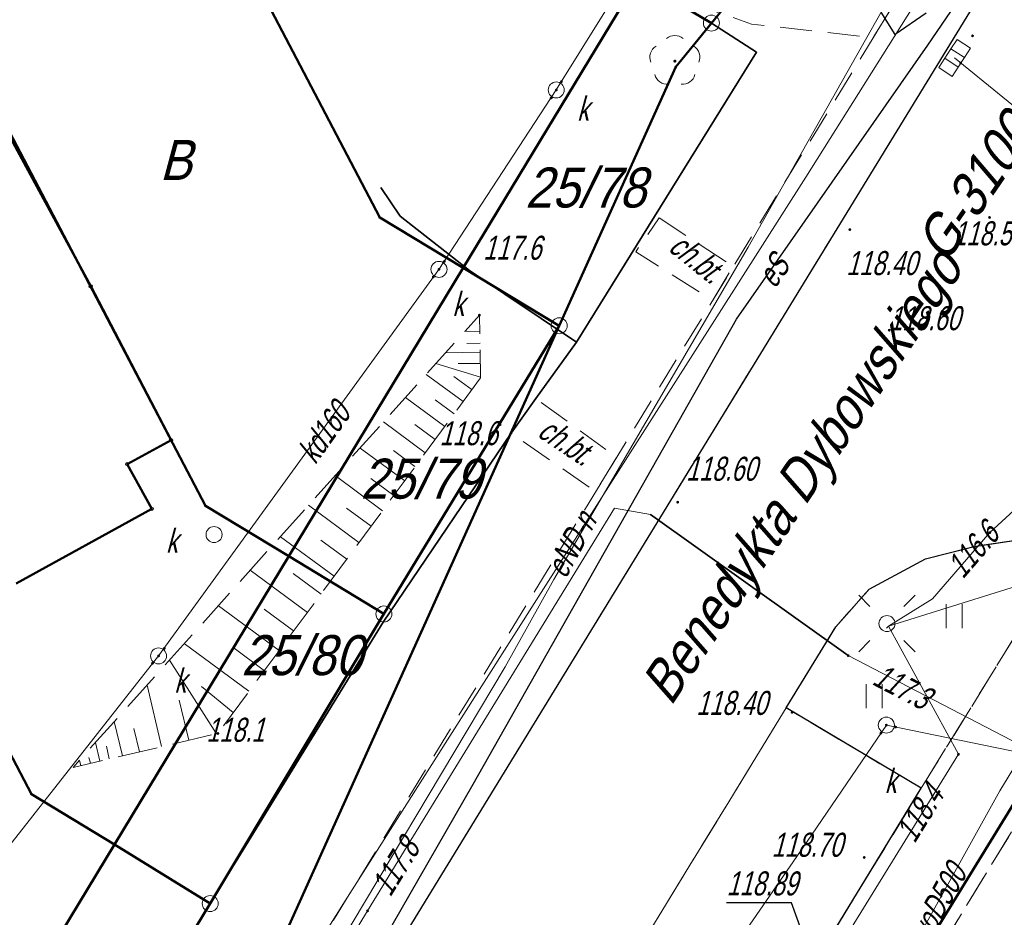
# Model space of a CAD drawing. Extents: x 7463256 to 7464485, y 5957341 to 5958260.
# Tile 129 of 256: x 7463760 to 7463790, y 5957641 to 5957669. Entities that reach past the tile are written whole.
import ezdxf
from ezdxf.enums import TextEntityAlignment as Align

# ---------------------------------------------------------------- set-up
doc = ezdxf.new("R2010")
doc.units = 0
doc.header["$MEASUREMENT"] = 0
for name, pattern in [('1.5_0.5', [2, 1.5, -0.5]), ('218-500', [1, 0.5, -0.5]), ('l219_500', [0]), ('mz1.0_0.5', [1.5, 1, -0.5]), ('mz1.25_0.5', [1.75, 1.25, -0.5])]:
    doc.linetypes.add(name, pattern=pattern)
doc.layers.get('0').update_dxf_attribs({"color": 2, "linetype": 'CONTINUOUS', "lineweight": 5})
for name, color, linetype in [('000 Inne (niezydentyfikowane)', 7, 'CONTINUOUS'), ('202-Punkt graniczny stabilizowany trwale', 7, 'CONTINUOUS'), ('203-Punkt załamania granicy działki nie stabilizowany', 7, 'CONTINUOUS'), ('210-Oznaczenie użytku', 7, 'CONTINUOUS'), ('211-Nr działki', 7, 'CONTINUOUS'), ('218-Granica użytku', 7, 'CONTINUOUS'), ('219-Linia granicy', 7, 'CONTINUOUS'), ('312-Budynek (powierzchnia)', 7, 'CONTINUOUS'), ('994-Nazwa ulicy', 7, 'CONTINUOUS'), ('chodnik (powierzchnia)', 7, 'CONTINUOUS'), ('chodnik (powierzchnia)-Atr17', 7, 'CONTINUOUS'), ('drzewo liściaste (punkt)', 7, 'CONTINUOUS'), ('jezdnia (powierzchnia)', 7, 'CONTINUOUS'), ('kratka ściekowa (punkt)', 7, 'CONTINUOUS'), ('krawężnik (linia)', 7, 'CONTINUOUS'), ('latarnia na słupie lub maszcie (punkt)', 7, 'CONTINUOUS'), ('ogrodzenie trwałe (linia)', 7, 'CONTINUOUS'), ('przewód elektroenergetyczny (linia)', 7, 'CONTINUOUS'), ('przewód elektroenergetyczny (linia)-Atr1', 7, 'CONTINUOUS'), ('przewód kanalizacyjny (linia)', 7, 'CONTINUOUS'), ('przewód kanalizacyjny (linia)-Atr1', 7, 'CONTINUOUS'), ('przewód wodociągowy (linia)', 7, 'CONTINUOUS'), ('przewód wodociągowy (linia)-Atr1', 7, 'CONTINUOUS'), ('Punkt budynku', 7, 'CONTINUOUS'), ('punkt o określonej wysokości (sieć elektroenergetyczna)', 7, 'CONTINUOUS'), ('punkt o określonej wysokości (sieć elektroenergetyczna)-Atr2', 7, 'CONTINUOUS'), ('punkt o określonej wysokości (sieć kanalizacyjna)', 7, 'CONTINUOUS'), ('punkt o określonej wysokości (sieć telekomunikacyjna)-Atr2', 7, 'CONTINUOUS'), ('punkt wysokościowy naturalny', 7, 'CONTINUOUS'), ('punkt wysokościowy naturalny-Atr2', 7, 'CONTINUOUS'), ('punkt wysokościowy sztuczny', 7, 'CONTINUOUS'), ('punkt wysokościowy sztuczny-Atr2', 7, 'CONTINUOUS'), ('rura ochronna - przewód elektroenergetyczny (linia)', 7, 'CONTINUOUS'), ('skarpa nieumocniona (powierzchnia)', 7, 'CONTINUOUS'), ('studzienka okrągła - przewód kanalizacyjny (punkt)', 7, 'CONTINUOUS'), ('studzienka okrągła - przewód kanalizacyjny (punkt)-Atr17', 7, 'CONTINUOUS'), ('słup (punkt)', 7, 'CONTINUOUS'), ('trawnik (powierzchnia)', 7, 'CONTINUOUS'), ('trawnik (powierzchnia) - symbol', 7, 'CONTINUOUS')]:
    doc.layers.add(name, color=color, linetype=linetype)
doc.layers.add('432-Jezdnia', color=7, linetype='CONTINUOUS', lineweight=30)
doc.styles.get("Standard").update_dxf_attribs({"font": 'txt', "width": 0.75})
doc.linetypes.add('902-500', pattern='A,3.75,0,[1,ksztalty.shx,S=0.5,R=0,X=0,Y=0],3.75', length=7.5)

# ---------------------------------------------------------------- blocks, each defined once
blk = doc.blocks.new('PW01')
at = {"linetype": 'Continuous', "lineweight": 13}
h = blk.add_hatch(color=0, dxfattribs=at)
edge = h.paths.add_edge_path()
edge.add_arc((0, 0), 0.045, 0, 360)
blk = doc.blocks.new('US15')
at = {"color": 0, "linetype": 'Continuous', "lineweight": 13}
blk.add_circle((0, 0), 0.25, dxfattribs=at)
blk = doc.blocks.new('OP021')
at = {"linetype": 'Continuous', "lineweight": 13}
h = blk.add_hatch(color=0, dxfattribs=at)
edge = h.paths.add_edge_path()
edge.add_arc((0, 0), 0.05, 0, 360)
at = {"color": 0, "linetype": 'Continuous', "lineweight": 13}
for centre, start, end in [((0, 0.4), 49.272, 130.728), ((-0.38, 0.124), 121.308, 202.548), ((0.38, 0.124), 337.452, 58.692), ((-0.235, -0.324), 193.221, 274.871), ((0.235, -0.324), 265.129, 346.779)]:
    blk.add_arc(centre, 0.4, start, end, dxfattribs=at)
blk = doc.blocks.new('PW02')
at = {"linetype": 'Continuous', "lineweight": 13}
h = blk.add_hatch(color=0, dxfattribs=at)
edge = h.paths.add_edge_path()
edge.add_arc((0, 0), 0.045, 0, 360)
blk = doc.blocks.new('SM04')
at = {"color": 0, "linetype": 'Continuous', "lineweight": 13}
blk.add_circle((0, 0), 0.25, dxfattribs=at)
blk = doc.blocks.new('SM011')
at = {"color": 0, "linetype": 'Continuous', "lineweight": 13}
for p, q in [((-0.53, 0.531), (-0.883, 0.884)), ((0.531, 0.531), (0.884, 0.884)), ((-0.53, -0.53), (-0.883, -0.883)), ((0.531, -0.53), (0.884, -0.883))]:
    blk.add_line(p, q, dxfattribs=at)
blk = doc.blocks.new('US05')
at = {"color": 0, "linetype": 'Continuous', "lineweight": 13}
for p, q in [((-0.525, -0.25), (-0.525, 0.25)), ((-0.525, 0.25), (-0.175, 0.25)), ((-0.175, -0.25), (-0.175, 0.25)), ((-0.175, 0.25), (0.175, 0.25)), ((0.175, -0.25), (0.175, 0.25)), ((0.175, 0.25), (0.525, 0.25)), ((0.525, -0.25), (0.525, 0.25)), ((-0.525, -0.25), (-0.175, -0.25)), ((-0.175, -0.25), (0.175, -0.25)), ((0.175, -0.25), (0.525, -0.25))]:
    blk.add_line(p, q, dxfattribs=at)
blk = doc.blocks.new('TU04')
at = {"color": 0, "linetype": 'Continuous', "lineweight": 13}
for p, q in [((0, 0), (0, 0.75)), ((0.5, 0), (0.5, 0.75))]:
    blk.add_line(p, q, dxfattribs=at)
blk = doc.blocks.new('203')
at = {"linetype": 'Continuous', "lineweight": 0}
h = blk.add_hatch(color=0, dxfattribs=at)
edge = h.paths.add_edge_path()
edge.add_arc((0, 0), 0.045, 0, 360)
blk = doc.blocks.new('202')
at = {"color": 0, "linetype": 'Continuous', "lineweight": 0}
blk.add_circle((0, 0), 0.25, dxfattribs=at)
blk = doc.blocks.new('PUNKTBUD')
at = {"color": 0}
blk.add_circle((0, 0), 0.045, dxfattribs=at)

msp = doc.modelspace()

# ---------------------------------------------------------------- linework, layer by layer
at = {"layer": '000 Inne (niezydentyfikowane)', "color": 7, "linetype": 'Continuous', "lineweight": 13}
for p, q in [((7463774.07, 5957659.04), (7463773.6, 5957659.03)), ((7463774.08, 5957658.67), (7463773.67, 5957658.66)), ((7463774.08, 5957658.38), (7463773, 5957658.36)), ((7463774.1, 5957657.6), (7463772.7, 5957658.03)), ((7463774.09, 5957658.03), (7463773.4, 5957658.03)), ((7463773.55, 5957656.84), (7463772.4, 5957657.69)), ((7463773.83, 5957657.21), (7463773.26, 5957657.62)), ((7463772.98, 5957656.06), (7463771.75, 5957656.97)), ((7463773.27, 5957656.46), (7463772.68, 5957656.9)), ((7463772.37, 5957655.24), (7463771.07, 5957656.21)), ((7463772.68, 5957655.66), (7463772.05, 5957656.13)), ((7463771.73, 5957654.37), (7463770.34, 5957655.39)), ((7463772.05, 5957654.81), (7463771.38, 5957655.31)), ((7463771.04, 5957653.43), (7463769.56, 5957654.53)), ((7463771.39, 5957653.91), (7463770.67, 5957654.44)), ((7463770.3, 5957652.44), (7463768.73, 5957653.61)), ((7463770.68, 5957652.95), (7463769.91, 5957653.51)), ((7463769.53, 5957651.39), (7463767.85, 5957652.62)), ((7463769.92, 5957651.92), (7463769.11, 5957652.52)), ((7463768.7, 5957650.26), (7463766.91, 5957651.58)), ((7463769.12, 5957650.83), (7463768.25, 5957651.47)), ((7463767.81, 5957649.07), (7463765.92, 5957650.47)), ((7463768.26, 5957649.68), (7463767.34, 5957650.36)), ((7463766.87, 5957647.8), (7463764.85, 5957649.29)), ((7463767.35, 5957648.44), (7463766.37, 5957649.17)), ((7463765.86, 5957646.47), (7463764.39, 5957648.77)), ((7463764.14, 5957646.07), (7463763.69, 5957647.99)), ((7463766.38, 5957647.13), (7463765.39, 5957647.95)), ((7463764.99, 5957646.27), (7463764.69, 5957647.52)), ((7463762.92, 5957645.78), (7463762.66, 5957646.85)), ((7463763.45, 5957645.91), (7463763.28, 5957646.63)), ((7463762.22, 5957645.62), (7463762.08, 5957646.2)), ((7463762.51, 5957645.69), (7463762.42, 5957646.08)), ((7463761.62, 5957645.48), (7463761.58, 5957645.64)), ((7463761.92, 5957645.55), (7463761.87, 5957645.73))]:
    msp.add_line(p, q, dxfattribs=at)
at = {"layer": '218-Granica użytku', "color": 3, "linetype": '218-500', "lineweight": 18, "flags": 128}
for points in [[(7463787.97, 5957676.87), (7463781.3, 5957668.66)], [(7463781.3, 5957668.66), (7463780.19, 5957667.29)], [(7463780.19, 5957667.29), (7463776.55, 5957659.21)], [(7463776.55, 5957659.21), (7463771.08, 5957650.21)], [(7463776.38, 5957620.91), (7463795.57, 5957652.16)], [(7463771.08, 5957650.21), (7463765.66, 5957641.17)], [(7463765.66, 5957641.17), (7463757.82, 5957628.22)]]:
    msp.add_lwpolyline(points, dxfattribs=at)
at = {"layer": '219-Linia granicy', "color": 3, "linetype": 'l219_500', "lineweight": 50, "flags": 128}
for points in [[(7463787.97, 5957676.87), (7463781.3, 5957668.66)], [(7463770.95, 5957662.59), (7463764.63, 5957674.67)], [(7463779, 5957670.03), (7463773.55, 5957661.02)], [(7463781.3, 5957668.66), (7463779, 5957670.03)], [(7463781.3, 5957668.66), (7463780.19, 5957667.29)], [(7463780.19, 5957667.29), (7463776.55, 5957659.21)], [(7463765.51, 5957653.59), (7463759.17, 5957665.7)], [(7463773.55, 5957661.02), (7463770.95, 5957662.59)], [(7463773.55, 5957661.02), (7463768.11, 5957652.02)], [(7463776.55, 5957659.21), (7463773.55, 5957661.02)], [(7463776.55, 5957659.21), (7463766.99, 5957637.98)], [(7463776.55, 5957659.21), (7463771.08, 5957650.21)], [(7463760.08, 5957644.59), (7463753.71, 5957656.75)], [(7463768.11, 5957652.02), (7463765.51, 5957653.59)], [(7463795.57, 5957652.16), (7463776.38, 5957620.91)], [(7463768.11, 5957652.02), (7463762.67, 5957643.01)], [(7463771.08, 5957650.21), (7463768.11, 5957652.02)], [(7463771.08, 5957650.21), (7463765.66, 5957641.17)], [(7463762.67, 5957643.01), (7463760.08, 5957644.59)], [(7463762.67, 5957643.01), (7463754.81, 5957630.02)], [(7463765.66, 5957641.17), (7463762.67, 5957643.01)], [(7463765.66, 5957641.17), (7463757.82, 5957628.22)]]:
    msp.add_lwpolyline(points, dxfattribs=at)
at = {"layer": '312-Budynek (powierzchnia)', "color": 7, "linetype": 'Continuous', "lineweight": 50, "flags": 128}
for points in [[(7463759.11, 5957665.67), (7463761.93, 5957660.44)], [(7463761.93, 5957660.44), (7463764.44, 5957655.64)], [(7463764.44, 5957655.64), (7463763.07, 5957654.89)], [(7463763.07, 5957654.89), (7463763.84, 5957653.49)], [(7463763.84, 5957653.49), (7463759.61, 5957651.16)]]:
    msp.add_lwpolyline(points, dxfattribs=at)
at = {"layer": 'chodnik (powierzchnia)', "color": 7, "linetype": 'mz1.0_0.5', "lineweight": 18, "flags": 128}
for points in [[(7463699.323, 5957594.39), (7463700.37, 5957592.93), (7463723.65, 5957576.64), (7463727.48, 5957575.52), (7463728.66, 5957575.7), (7463730.18, 5957576.2), (7463765.45, 5957634.01), (7463794.73, 5957681.9), (7463797.66, 5957686.28), (7463800.49, 5957690.15), (7463803.45, 5957693.95), (7463806.58, 5957697.64), (7463810.39, 5957701.96), (7463813.7, 5957705.46), (7463813.07, 5957701.71), (7463813.05, 5957701.59)], [(7463813.05, 5957701.59), (7463812, 5957700.58), (7463808.07, 5957696.14), (7463805.13, 5957692.62), (7463802.28, 5957688.92), (7463799.31, 5957684.89), (7463796.54, 5957680.74), (7463767.27, 5957632.9), (7463732.9, 5957576.65), (7463731.3, 5957575.32), (7463729.63, 5957574.54), (7463728.19, 5957574.24), (7463726.67, 5957574.24), (7463723.16, 5957575.35), (7463700.14, 5957591.32), (7463697.73, 5957593.92), (7463697.505, 5957594.535)]]:
    msp.add_lwpolyline(points, dxfattribs=at)
for points in [[(7463790.03, 5957674.21), (7463786.33, 5957668.17), (7463786.27, 5957668.21), (7463782.55, 5957668.63), (7463780.09, 5957669.49), (7463781.18, 5957670.84), (7463783.22, 5957669.9), (7463784.83, 5957669.73), (7463787.7, 5957674.48)], [(7463779.67, 5957662.58), (7463781.98, 5957661.06), (7463781.34, 5957660), (7463778.94, 5957661.52)], [(7463778.34, 5957655.1), (7463777.69, 5957654.03), (7463775.05, 5957655.86), (7463775.82, 5957656.94)], [(7463787.85, 5957644.77), (7463792.69, 5957652.63), (7463794.29, 5957652.43), (7463795.88, 5957651.94), (7463747.16, 5957572.18), (7463743.26, 5957568.37), (7463741.87, 5957569.43), (7463740.85, 5957570.49), (7463740.25, 5957571.39), (7463741.42, 5957573.14), (7463744.53, 5957573.74), (7463745.61, 5957575.53)]]:
    msp.add_lwpolyline(points, close=True, dxfattribs=at)
at = {"layer": 'jezdnia (powierzchnia)', "color": 7, "linetype": '1.5_0.5', "lineweight": 18, "flags": 128}
for points in [[(7464435.78, 5957969.39), (7464432.43, 5957972.86), (7464429.42, 5957974.41), (7464426.04, 5957975.11), (7464423.57, 5957975.29), (7464415.47, 5957975.65), (7464371.24, 5957977.61), (7464365.3, 5957977.72), (7464358.84, 5957977.54), (7464346.65, 5957976.28), (7464334.12, 5957974.86), (7464314.08, 5957972.37), (7464311.27, 5957971.79), (7464308.65, 5957970.79), (7464306.54, 5957969.49), (7464304.63, 5957967.74), (7464302.38, 5957964.84), (7464301.74, 5957963.57), (7464301.19, 5957962.16), (7464300.69, 5957960.13), (7464300.42, 5957957.35), (7464300.44, 5957956.63), (7464301.34, 5957947.07), (7464297.39, 5957932.65), (7464296.35, 5957938.67), (7464295.41, 5957944.67), (7464295.17, 5957946.64), (7464294.07, 5957955.56), (7464293.61, 5957956.95), (7464292.71, 5957958.8), (7464291.04, 5957961.16), (7464288.7, 5957963.43), (7464286.48, 5957964.87), (7464282.67, 5957966.24), (7464279.68, 5957966.6), (7464275.55, 5957966.1), (7464272.53, 5957965.24), (7464268.15, 5957963.7), (7464261.6, 5957961.09), (7464256.13, 5957958.63), (7464254.19, 5957957.73), (7464203.13, 5957927.95), (7464201.44, 5957926.95), (7464180.61, 5957914.62), (7464165.37, 5957905.54), (7464161.93, 5957903.53), (7464100.25, 5957867.28), (7464064.71, 5957846.22), (7464055.2, 5957840.55), (7464053.84, 5957839.49), (7464052.69, 5957837.84), (7464051.91, 5957836.3), (7464051.31, 5957834.34), (7464051.05, 5957832.31), (7464051.31, 5957830.32), (7464051.63, 5957829.49), (7464053.32, 5957826.48), (7464047.06, 5957824.65), (7464046.37, 5957825.86), (7464044.81, 5957827.52), (7464043.6, 5957828.27), (7464042.09, 5957829.03), (7464040.11, 5957829.49), (7464038.12, 5957829.49), (7464036.05, 5957829.05), (7464034.47, 5957828.33), (7463990.77, 5957802.57), (7463984.67, 5957799.1), (7463963.97, 5957788.11), (7463953.9, 5957782.45), (7463916.77, 5957760.61), (7463915.43, 5957759.41), (7463915.19, 5957759.06), (7463914.98, 5957758.7), (7463914.81, 5957758.32), (7463914.66, 5957757.92), (7463914.55, 5957757.51), (7463914.48, 5957757.1), (7463914.44, 5957756.68), (7463914.43, 5957756.26), (7463914.83, 5957754.63), (7463915.69, 5957753.07), (7463915.97, 5957752.41), (7463916.13, 5957752.13), (7463917.59, 5957749.55), (7463915.13, 5957748.12), (7463913.12, 5957750.74), (7463911.87, 5957752.81), (7463910.63, 5957754.01), (7463910.25, 5957754.23), (7463909.85, 5957754.42), (7463909.44, 5957754.57), (7463909.02, 5957754.68), (7463908.58, 5957754.76), (7463908.15, 5957754.79), (7463907.71, 5957754.78), (7463907.27, 5957754.73), (7463905.57, 5957754.08), (7463866.26, 5957731.41), (7463858.61, 5957727.02), (7463857.72, 5957725.98), (7463855.16, 5957717.14), (7463854.76, 5957719.2), (7463853.89, 5957720.78), (7463852.79, 5957721.69), (7463851.14, 5957722.42), (7463850.42, 5957722.32), (7463846.1, 5957719.79), (7463840.56, 5957716.65), (7463836.11, 5957713.89), (7463831.61, 5957710.47), (7463828.31, 5957707.66), (7463822.22, 5957701.89), (7463817.3, 5957696.82), (7463812.7, 5957691.61), (7463812.45, 5957691.34), (7463806.98, 5957684.37), (7463803.64, 5957679.75), (7463801.45, 5957676.28), (7463793.55, 5957663.48), (7463792.86, 5957661.7), (7463792.97, 5957659.75), (7463793.77, 5957657.97), (7463795.13, 5957656.54), (7463794.29, 5957652.43), (7463792.69, 5957652.63), (7463790.95, 5957652.54), (7463789.5, 5957652.32), (7463787.98, 5957651.93), (7463786.22, 5957650.98), (7463785.18, 5957649.81), (7463783.63, 5957647.28), (7463741.4, 5957578.12), (7463740.09, 5957575.93), (7463739.68, 5957574.67), (7463739.8, 5957572.76), (7463740.25, 5957571.39), (7463740.85, 5957570.49), (7463741.87, 5957569.43), (7463743.26, 5957568.37), (7463741.42, 5957565.08), (7463740.12, 5957565.67), (7463738.77, 5957566.02), (7463737.29, 5957566.06), (7463735.98, 5957565.85), (7463734.34, 5957565.14), (7463733.02, 5957564.22), (7463732.29, 5957563.18), (7463701.08, 5957512.16), (7463700.31, 5957510.77), (7463700.32, 5957510.77), (7463696.94, 5957505.36), (7463687.39, 5957489.52), (7463687.14, 5957489.11), (7463686.89, 5957488.7), (7463686.65, 5957488.29), (7463686.42, 5957487.87), (7463686.19, 5957487.45), (7463685.97, 5957487.02), (7463685.76, 5957486.59), (7463685.55, 5957486.16), (7463685.35, 5957485.73), (7463685.15, 5957485.29), (7463684.96, 5957484.85), (7463684.77, 5957484.4), (7463684.58, 5957483.96), (7463684.39, 5957483.51), (7463684.21, 5957483.06), (7463684.03, 5957482.61), (7463683.85, 5957482.17), (7463683.67, 5957481.72), (7463683.5, 5957481.27), (7463683.32, 5957480.81), (7463683.15, 5957480.36), (7463682.98, 5957479.91), (7463682.81, 5957479.45), (7463682.65, 5957479), (7463682.49, 5957478.54), (7463682.32, 5957478.08), (7463682.17, 5957477.62), (7463682.01, 5957477.15), (7463681.86, 5957476.69), (7463681.71, 5957476.22), (7463681.56, 5957475.76), (7463681.41, 5957475.29), (7463681.27, 5957474.82), (7463681.13, 5957474.35), (7463681, 5957473.88), (7463680.87, 5957473.41), (7463680.74, 5957472.94), (7463680.61, 5957472.47), (7463680.48, 5957471.99), (7463680.36, 5957471.52), (7463680.25, 5957471.05), (7463680.13, 5957470.57), (7463680.02, 5957470.09), (7463679.91, 5957469.61), (7463679.81, 5957469.12), (7463679.71, 5957468.64), (7463679.61, 5957468.16), (7463679.52, 5957467.67), (7463679.42, 5957467.19), (7463679.33, 5957466.7), (7463679.25, 5957466.22), (7463679.16, 5957465.73), (7463679.08, 5957465.25), (7463679, 5957464.76), (7463678.93, 5957464.27), (7463678.85, 5957463.78), (7463678.78, 5957463.28), (7463678.72, 5957462.79), (7463678.65, 5957462.3), (7463678.59, 5957461.81), (7463678.53, 5957461.31), (7463678.47, 5957460.82), (7463678.42, 5957460.33), (7463678.36, 5957459.83), (7463678.31, 5957459.34), (7463678.26, 5957458.84), (7463678.22, 5957458.35), (7463678.17, 5957457.85), (7463678.13, 5957457.36), (7463678.09, 5957456.86), (7463678.05, 5957456.37), (7463678.02, 5957455.87), (7463677.99, 5957455.41), (7463677.96, 5957454.94), (7463677.93, 5957454.48), (7463677.91, 5957454.01), (7463677.89, 5957453.55), (7463677.87, 5957453.08), (7463677.86, 5957452.62), (7463677.85, 5957452.15), (7463677.84, 5957451.69), (7463677.84, 5957451.22), (7463677.84, 5957450.76), (7463677.85, 5957450.29), (7463677.86, 5957449.83), (7463677.87, 5957449.36), (7463670.59, 5957467.12), (7463670.68, 5957467.58), (7463670.78, 5957468.04), (7463670.89, 5957468.5), (7463670.99, 5957468.96), (7463671.11, 5957469.42), (7463671.22, 5957469.87), (7463671.34, 5957470.33), (7463671.46, 5957470.78), (7463671.59, 5957471.24), (7463671.72, 5957471.69), (7463671.86, 5957472.14), (7463672, 5957472.59), (7463672.14, 5957473.04), (7463673.46, 5957477.28), (7463673.58, 5957477.76), (7463673.68, 5957478.24), (7463673.77, 5957478.73), (7463673.84, 5957479.22), (7463673.89, 5957479.71), (7463673.93, 5957480.2), (7463673.95, 5957480.7), (7463673.95, 5957481.19), (7463673.93, 5957481.63), (7463673.91, 5957482.08), (7463673.86, 5957482.52), (7463673.81, 5957482.96), (7463673.74, 5957483.4), (7463673.66, 5957483.84), (7463673.57, 5957484.28), (7463673.47, 5957484.71), (7463673.35, 5957485.14), (7463673.2, 5957485.61), (7463673.02, 5957486.08), (7463672.82, 5957486.54), (7463672.6, 5957486.99), (7463672.36, 5957487.42), (7463672.1, 5957487.85), (7463671.82, 5957488.26), (7463671.52, 5957488.66), (7463671.25, 5957489.02), (7463670.95, 5957489.36), (7463670.64, 5957489.68), (7463670.3, 5957489.97), (7463669.95, 5957490.25), (7463669.57, 5957490.5), (7463669.19, 5957490.73), (7463668.78, 5957490.93), (7463668.37, 5957491.1), (7463667.96, 5957491.31), (7463667.54, 5957491.51), (7463667.12, 5957491.7), (7463666.7, 5957491.89), (7463666.27, 5957492.06), (7463665.84, 5957492.23), (7463665.41, 5957492.38), (7463664.97, 5957492.53), (7463642.84, 5957508.24), (7463669.89, 5957497.69), (7463670.31, 5957497.52), (7463670.74, 5957497.36), (7463671.18, 5957497.22), (7463671.62, 5957497.11), (7463672.07, 5957497.01), (7463672.52, 5957496.93), (7463672.97, 5957496.87), (7463673.43, 5957496.83), (7463673.89, 5957496.8), (7463674.34, 5957496.8), (7463674.8, 5957496.82), (7463675.3, 5957496.85), (7463675.79, 5957496.9), (7463676.29, 5957496.96), (7463676.78, 5957497.02), (7463677.27, 5957497.1), (7463677.76, 5957497.19), (7463678.25, 5957497.29), (7463678.74, 5957497.4), (7463679.22, 5957497.52), (7463679.7, 5957497.65), (7463680.18, 5957497.79), (7463680.66, 5957497.94), (7463681.12, 5957498.11), (7463681.59, 5957498.29), (7463682.05, 5957498.49), (7463682.49, 5957498.71), (7463682.94, 5957498.94), (7463683.37, 5957499.19), (7463683.81, 5957499.43), (7463684.24, 5957499.68), (7463684.65, 5957499.96), (7463685.06, 5957500.25), (7463685.45, 5957500.55), (7463685.83, 5957500.88), (7463686.2, 5957501.21), (7463686.55, 5957501.56), (7463686.89, 5957501.93), (7463688.47, 5957503.86), (7463689.58, 5957505.52), (7463695.05, 5957514.51), (7463697.35, 5957517.63), (7463699.52, 5957521.26), (7463701.68, 5957524.9), (7463703.98, 5957528.54), (7463706.45, 5957532.61), (7463709.76, 5957538.71), (7463712.45, 5957543.07), (7463719.87, 5957554.72), (7463722.1, 5957558.36), (7463724.25, 5957562.41), (7463732.9, 5957576.65), (7463767.27, 5957632.9), (7463796.54, 5957680.74), (7463799.31, 5957684.89), (7463802.28, 5957688.92), (7463805.13, 5957692.62), (7463808.07, 5957696.14), (7463812, 5957700.58), (7463813.05, 5957701.59), (7463815.17, 5957703.91), (7463818.63, 5957707.32), (7463821.81, 5957710.38), (7463824, 5957712.35), (7463825.06, 5957713.31), (7463827.47, 5957715.22), (7463831.55, 5957718.14), (7463834.51, 5957720.09), (7463871.58, 5957742.02), (7463872.84, 5957742.74), (7463873.73, 5957743.25), (7463884.95, 5957749.82), (7463947.94, 5957787.04), (7463958.13, 5957793.13), (7463978.66, 5957805.82), (7463992.86, 5957814.5), (7464021.02, 5957831.03), (7464036.35, 5957840.19), (7464045.52, 5957845.62), (7464072.76, 5957861.89), (7464098.08, 5957876.78), (7464143.2, 5957903.29), (7464143.83, 5957904.35), (7464144.42, 5957906.04), (7464144.87, 5957907.87), (7464144.93, 5957908.37), (7464145, 5957909.96), (7464144.74, 5957911.42), (7464152.37, 5957912.8), (7464152.74, 5957912.55), (7464154.03, 5957911.87), (7464155.59, 5957911.35), (7464156.76, 5957911.33), (7464160.57, 5957913.58), (7464192.28, 5957932.28), (7464213.7, 5957945.07), (7464214.43, 5957945.48), (7464238.65, 5957959.71), (7464249.15, 5957965.6), (7464251.26, 5957966.66), (7464253.69, 5957967.84), (7464257.35, 5957969.46), (7464261.98, 5957971.33), (7464263.31, 5957972), (7464273.13, 5957975.13), (7464277.92, 5957976.24), (7464280.42, 5957977.04), (7464282.71, 5957978.14), (7464285.69, 5957980.47), (7464287.52, 5957982.76), (7464288.9, 5957985.47), (7464289.81, 5957990.22), (7464289.57, 5957993.19), (7464288.87, 5958000.11), (7464295.35, 5958000.29), (7464295.83, 5957995.88), (7464296.53, 5957992.32), (7464297.86, 5957989.04), (7464299.36, 5957986.74), (7464301.71, 5957984.36), (7464305.3, 5957982.36), (7464307.82, 5957981.66), (7464311.17, 5957981.45), (7464364.74, 5957987.95), (7464391.32, 5957991.11), (7464398.1, 5957991.95), (7464414.27, 5957994.02), (7464414.84, 5957994.09), (7464425.44, 5957995.47), (7464427.97, 5957995.83), (7464434.5, 5957997.95), (7464434.9, 5957998.22), (7464435.3, 5957998.5), (7464435.68, 5957998.8), (7464436.05, 5957999.11), (7464436.4, 5957999.44), (7464436.74, 5957999.78), (7464437.07, 5958000.13), (7464437.39, 5958000.5), (7464437.69, 5958000.88), (7464437.97, 5958001.27), (7464438.24, 5958001.67), (7464438.49, 5958002.08), (7464438.73, 5958002.5), (7464438.95, 5958002.94), (7464439.15, 5958003.37), (7464439.33, 5958003.82), (7464439.5, 5958004.28), (7464439.65, 5958004.74), (7464439.78, 5958005.2), (7464439.89, 5958005.67), (7464439.98, 5958006.15), (7464440.05, 5958006.62), (7464440.11, 5958007.1), (7464440.14, 5958007.59), (7464440.16, 5958008.07), (7464437.87, 5957962.55), (7464436.62, 5957968.02)], [(7463741.4, 5957578.12), (7463783.63, 5957647.28), (7463787.85, 5957644.77), (7463745.61, 5957575.53)]]:
    msp.add_lwpolyline(points, close=True, dxfattribs=at)
at = {"layer": 'krawężnik (linia)', "color": 7, "linetype": 'Continuous', "lineweight": 25, "flags": 128}
for points in [[(7463732.9, 5957576.65), (7463767.27, 5957632.9), (7463796.54, 5957680.74), (7463799.31, 5957684.89), (7463802.28, 5957688.92), (7463805.13, 5957692.62), (7463808.07, 5957696.14), (7463812, 5957700.58), (7463813.05, 5957701.59)], [(7463783.63, 5957647.28), (7463785.18, 5957649.81), (7463786.22, 5957650.98), (7463787.98, 5957651.93), (7463789.5, 5957652.32), (7463790.95, 5957652.54), (7463792.69, 5957652.63), (7463794.29, 5957652.43)], [(7463741.4, 5957578.12), (7463745.61, 5957575.53), (7463787.85, 5957644.77), (7463783.63, 5957647.28)]]:
    msp.add_lwpolyline(points, dxfattribs=at)
at = {"layer": 'ogrodzenie trwałe (linia)', "color": 7, "linetype": '902-500', "lineweight": 35, "flags": 128}
for points in [[(7463781.3, 5957668.66), (7463782.71, 5957667.75), (7463777.09, 5957658.7)], [(7463770.99, 5957663.53), (7463771.59, 5957662.63), (7463773.75, 5957660.93), (7463777.09, 5957658.7), (7463775.82, 5957656.94), (7463775.05, 5957655.86), (7463771.06, 5957649.96), (7463765.66, 5957641.17)]]:
    msp.add_lwpolyline(points, dxfattribs=at)
at = {"layer": 'przewód elektroenergetyczny (linia)', "color": 1, "linetype": 'Continuous', "lineweight": 18, "flags": 128}
for points in [[(7463732.05, 5957577.96), (7463737.67, 5957587.18), (7463748.45, 5957604.58), (7463759.25, 5957623.4), (7463766.24, 5957635.47), (7463769.87, 5957641.25), (7463775.92, 5957650.77), (7463784.25, 5957663.85), (7463788.88, 5957671.22)], [(7463741.47, 5957576.54), (7463741.71, 5957575.67), (7463744.91, 5957573.96), (7463747.42, 5957577.91), (7463748.13, 5957579.07), (7463752.8, 5957586.64), (7463759.16, 5957597.05), (7463766.69, 5957609.02), (7463774.36, 5957622.28), (7463780.8, 5957632.52), (7463789.01, 5957645.83), (7463786.83, 5957649.83), (7463788.2, 5957650.68), (7463789.99, 5957652.75), (7463795.15, 5957657.49), (7463794.16, 5957661.56), (7463797.11, 5957666.92), (7463799.75, 5957671.12)], [(7463709.44, 5957553.8), (7463713.11, 5957552.38), (7463718.1, 5957556.53), (7463722.81, 5957564.25), (7463725.56, 5957568.96), (7463728.74, 5957574.23), (7463729.9, 5957576.17), (7463731.67, 5957579.07), (7463732.25, 5957579.74), (7463736.18, 5957585.13), (7463736.92, 5957586.09), (7463739.76, 5957587.71), (7463743.58, 5957594.34), (7463745.47, 5957598.11), (7463752.26, 5957610.59), (7463758.82, 5957621.82), (7463768.9, 5957638.57), (7463774.87, 5957648.56), (7463776.38, 5957651.29), (7463782.45, 5957661.66), (7463786.6, 5957669)], [(7463740.18, 5957593.1), (7463752.29, 5957611.54), (7463754, 5957617.04), (7463757.94, 5957622.03), (7463761.67, 5957628.22), (7463763.14, 5957632.38), (7463764.73, 5957631.28), (7463770.57, 5957640.94), (7463778.28, 5957653.51), (7463779.4, 5957653.32), (7463785.57, 5957648.91), (7463796.84, 5957643.06), (7463798.37, 5957642.29), (7463799.46, 5957641.65), (7463800.95, 5957640.86), (7463801.86, 5957640.49), (7463808.24, 5957637.36), (7463816.33, 5957632.81)], [(7463797.37, 5957649.83), (7463792.49, 5957651.6), (7463786.83, 5957649.83), (7463786.76, 5957649.77)]]:
    msp.add_lwpolyline(points, dxfattribs=at)
at = {"layer": 'przewód kanalizacyjny (linia)', "color": 34, "linetype": 'Continuous', "lineweight": 18, "flags": 128}
for points in [[(7463786.875, 5957733.421), (7463788.74, 5957730.5), (7463800.78, 5957712.71), (7463793.95, 5957695.56), (7463787.13, 5957685.27), (7463781.43, 5957674.56), (7463776.46, 5957666.57), (7463772.8, 5957660.97), (7463764.05, 5957648.9), (7463758.21, 5957641.48)], [(7463793.41, 5957663.89), (7463788.89, 5957667.57)], [(7463773.42, 5957627.33), (7463784.29, 5957643.11), (7463786.76, 5957646.74), (7463809.81, 5957642)]]:
    msp.add_lwpolyline(points, dxfattribs=at)
at = {"layer": 'przewód wodociągowy (linia)', "color": 5, "linetype": 'Continuous', "lineweight": 18, "flags": 128}
msp.add_lwpolyline([(7463964, 5957781.38), (7463955.11, 5957774.98), (7463933.24, 5957762.41), (7463921.23, 5957756.79), (7463878.51, 5957733.13), (7463838.08, 5957710.75), (7463832.78, 5957706.58), (7463819.45, 5957696.12), (7463815.22, 5957688.7), (7463810.31, 5957679.84), (7463805.46, 5957671.29), (7463798.02, 5957658.16), (7463792.73, 5957648.66), (7463790.3, 5957644.69), (7463783.18, 5957631.86), (7463775.69, 5957618.66), (7463769.06, 5957607.08), (7463761.51, 5957593.92), (7463753.17, 5957579.07), (7463752.48, 5957577.83)], dxfattribs=at)
at = {"layer": 'punkt o określonej wysokości (sieć telekomunikacyjna)-Atr2', "color": 7, "flags": 128}
msp.add_lwpolyline([(7463784.91, 5957638.11), (7463783.8, 5957641.19), (7463781.776, 5957641.19)], dxfattribs=at)
at = {"layer": 'rura ochronna - przewód elektroenergetyczny (linia)', "color": 6, "linetype": 'Continuous', "lineweight": 30}
for points in [[(7463741.13, 5957590.4), (7463746.33, 5957599.18), (7463752.08, 5957609.02), (7463758.89, 5957620.26), (7463767.08, 5957633.09), (7463773.87, 5957644.9), (7463782.08, 5957659.41), (7463788.06, 5957667.97), (7463789.67, 5957670.34)], [(7463788, 5957668.97), (7463787.04, 5957668.3), (7463786.6, 5957669)]]:
    msp.add_lwpolyline(points, dxfattribs=at)
at = {"layer": 'rura ochronna - przewód elektroenergetyczny (linia)', "color": 1, "linetype": 'Continuous', "lineweight": 35, "flags": 128}
msp.add_lwpolyline([(7463779.4, 5957653.32), (7463785.57, 5957648.91)], dxfattribs=at)
at = {"layer": 'skarpa nieumocniona (powierzchnia)', "color": 7, "linetype": 'mz1.25_0.5', "lineweight": 18, "flags": 128}
msp.add_lwpolyline([(7463774.1, 5957657.58), (7463765.9, 5957646.48), (7463761.38, 5957645.42), (7463774.06, 5957659.54)], close=True, dxfattribs=at)
at = {"layer": 'trawnik (powierzchnia)', "color": 7, "linetype": 'mz1.0_0.5', "lineweight": 18, "flags": 128}
for points in [[(7463787.85, 5957644.77), (7463783.63, 5957647.28), (7463785.18, 5957649.81), (7463786.22, 5957650.98), (7463787.98, 5957651.93), (7463789.5, 5957652.32), (7463790.95, 5957652.54), (7463792.69, 5957652.63)], [(7463797.79, 5957650.86), (7463801.28, 5957648.82), (7463801.48, 5957648.37), (7463801.68, 5957647.92), (7463801.86, 5957647.46), (7463802.03, 5957647), (7463802.19, 5957646.54), (7463802.34, 5957646.07), (7463802.48, 5957645.59), (7463802.6, 5957645.12), (7463802.72, 5957644.64), (7463802.82, 5957644.16), (7463802.91, 5957643.67), (7463802.99, 5957643.19), (7463803.05, 5957642.7), (7463803.11, 5957642.21), (7463803.15, 5957641.72), (7463803.18, 5957641.23), (7463802.2, 5957632.08), (7463800.49, 5957619.79), (7463799.47, 5957617.4), (7463798.41, 5957615.84), (7463797.71, 5957616.22), (7463790.94, 5957604.15), (7463793.44, 5957620.53), (7463787.22, 5957610.29), (7463781.84, 5957601.18), (7463775.92, 5957590.65), (7463769.08, 5957585.34), (7463767.34, 5957579.07), (7463764.18, 5957567.75), (7463766.62, 5957561.49), (7463766.04, 5957558.04), (7463765.42, 5957557.25), (7463765.09, 5957557.08), (7463764.73, 5957556.96), (7463764.37, 5957556.89), (7463763.99, 5957556.86), (7463763.62, 5957556.88), (7463763.25, 5957556.95), (7463762.9, 5957557.06), (7463762.56, 5957557.22), (7463743.26, 5957568.37), (7463747.16, 5957572.18), (7463795.88, 5957651.94)]]:
    msp.add_lwpolyline(points, close=True, dxfattribs=at)

# ---------------------------------------------------------------- block references
at = {"layer": '202-Punkt graniczny stabilizowany trwale', "color": 3, "linetype": 'Continuous', "lineweight": 18}
for p in [(7463781.3, 5957668.66), (7463776.55, 5957659.21), (7463771.08, 5957650.21), (7463765.66, 5957641.17)]:
    msp.add_blockref('202', p, dxfattribs=at)
at = {"layer": '203-Punkt załamania granicy działki nie stabilizowany', "color": 3, "linetype": 'Continuous', "lineweight": 18}
for p in [(7463780.19, 5957667.29), (7463770.95, 5957662.59), (7463773.55, 5957661.02), (7463765.51, 5957653.59), (7463768.11, 5957652.02), (7463760.08, 5957644.59), (7463762.67, 5957643.01)]:
    msp.add_blockref('203', p, dxfattribs=at)
at = {"layer": 'drzewo liściaste (punkt)', "color": 94, "linetype": 'Continuous', "lineweight": 13}
msp.add_blockref('OP021', (7463780.16, 5957667.47), dxfattribs=at)
at = {"layer": 'kratka ściekowa (punkt)', "color": 7, "linetype": 'Continuous', "lineweight": 18, "rotation": 56.849}
msp.add_blockref('US05', (7463788.89, 5957667.57), dxfattribs=at)
at = {"layer": 'latarnia na słupie lub maszcie (punkt)', "color": 7, "linetype": 'Continuous', "lineweight": 18}
msp.add_blockref('SM011', (7463786.78, 5957649.91), dxfattribs=at)
at = {"layer": 'Punkt budynku', "color": 5, "linetype": 'Continuous', "lineweight": 18}
for p in [(7463761.93, 5957660.44), (7463764.44, 5957655.64), (7463763.07, 5957654.89), (7463763.84, 5957653.49)]:
    msp.add_blockref('PUNKTBUD', p, dxfattribs=at)
at = {"layer": 'punkt o określonej wysokości (sieć elektroenergetyczna)', "color": 1, "linetype": 'Continuous', "lineweight": 13}
for p in [(7463789.99, 5957652.75), (7463785.57, 5957648.91), (7463789.01, 5957645.83), (7463770.57, 5957640.94)]:
    msp.add_blockref('PW01', p, dxfattribs=at)
at = {"layer": 'punkt o określonej wysokości (sieć kanalizacyjna)', "color": 34, "linetype": 'Continuous', "lineweight": 13, "rotation": 56.849}
msp.add_blockref('PW01', (7463789.45, 5957668.26), dxfattribs=at)
at = {"layer": 'punkt o określonej wysokości (sieć kanalizacyjna)', "color": 34, "linetype": 'Continuous', "lineweight": 13}
for p in [(7463789.08, 5957667.41), (7463776.62, 5957666.83), (7463776.46, 5957666.57), (7463776.3, 5957666.32), (7463772.8, 5957660.97), (7463772.97, 5957661.22), (7463772.62, 5957660.73), (7463764.23, 5957649.14), (7463763.86, 5957648.67), (7463764.05, 5957648.9), (7463786.59, 5957646.49), (7463786.76, 5957646.74), (7463787.05, 5957646.68)]:
    msp.add_blockref('PW01', p, dxfattribs=at)
at = {"layer": 'punkt wysokościowy naturalny', "color": 7, "linetype": 'Continuous', "lineweight": 13}
for p in [(7463774.06, 5957659.54), (7463775.05, 5957655.86), (7463765.9, 5957646.48)]:
    msp.add_blockref('PW01', p, dxfattribs=at)
at = {"layer": 'punkt wysokościowy sztuczny', "color": 7, "linetype": 'Continuous', "lineweight": 13}
for p in [(7463789.98, 5957662.59), (7463785.62, 5957662.21), (7463786.85, 5957659.07), (7463780.25, 5957653.7), (7463783.82, 5957647.14), (7463786.07, 5957642.61)]:
    msp.add_blockref('PW02', p, dxfattribs=at)
at = {"layer": 'studzienka okrągła - przewód kanalizacyjny (punkt)', "color": 34, "linetype": 'Continuous', "lineweight": 18}
for p in [(7463776.46, 5957666.57), (7463772.8, 5957660.97), (7463765.78, 5957652.69), (7463764.05, 5957648.9), (7463786.76, 5957646.74)]:
    msp.add_blockref('US15', p, dxfattribs=at)
at = {"layer": 'słup (punkt)', "color": 7, "linetype": 'Continuous', "lineweight": 18, "rotation": 56.31}
msp.add_blockref('SM04', (7463786.78, 5957649.91), dxfattribs=at)
at = {"layer": 'trawnik (powierzchnia) - symbol', "color": 7, "linetype": 'Continuous', "lineweight": 18}
for p in [(7463788.63, 5957649.77), (7463786.13, 5957647.27)]:
    msp.add_blockref('TU04', p, dxfattribs=at)

# ---------------------------------------------------------------- texts
at = {"layer": '210-Oznaczenie użytku', "color": 3, "linetype": 'Continuous', "lineweight": 18, "oblique": 15, "width": 0.9}
msp.add_text('B', height=1.25, dxfattribs=at).set_placement((7463764.08, 5957663.76))
at = {"layer": '211-Nr działki', "color": 3, "linetype": 'Continuous', "lineweight": 18, "oblique": 15, "width": 0.9}
for s, p in [('25/78', (7463775.49, 5957662.9)), ('25/79', (7463770.35, 5957653.81)), ('25/80', (7463766.63, 5957648.3))]:
    msp.add_text(s, height=1.25, dxfattribs=at).set_placement(p)
at = {"layer": '432-Jezdnia', "color": 7, "linetype": 'Continuous', "lineweight": 25, "oblique": 15, "width": 0.9}
msp.add_text('G-310006N', height=1.25, rotation=55.554, dxfattribs=at).set_placement((7463788.61, 5957661.11))
at = {"layer": '994-Nazwa ulicy', "color": 7, "linetype": 'Continuous', "lineweight": 25, "oblique": 15, "width": 0.9}
msp.add_text('Benedykta Dybowskiego', height=1.25, rotation=56.207, dxfattribs=at).set_placement((7463779, 5957648), align=Align.TOP_LEFT)
at = {"layer": 'chodnik (powierzchnia)-Atr17', "color": 7, "oblique": 15, "width": 0.72}
for rotation, p in [(321.34, (7463779.92, 5957661.58)), (326.31, (7463775.83, 5957655.78))]:
    msp.add_text('ch.bt.', height=0.75, rotation=rotation, dxfattribs=at).set_placement(p)
at = {"layer": 'przewód elektroenergetyczny (linia)-Atr1', "color": 1, "oblique": 15, "width": 0.72}
for s, rotation, p in [('eS', 55.03, (7463783.28, 5957660.34)), ('eND-n', 61.63, (7463776.75, 5957651.28))]:
    msp.add_text(s, height=0.75, rotation=rotation, dxfattribs=at).set_placement(p)
at = {"layer": 'przewód kanalizacyjny (linia)-Atr1', "color": 34, "oblique": 15, "width": 0.72}
msp.add_text('kd160', height=0.75, rotation=54.53, dxfattribs=at).set_placement((7463768.94, 5957654.85))
at = {"layer": 'przewód wodociągowy (linia)-Atr1', "color": 5, "oblique": 15, "width": 0.72}
msp.add_text('woD500', height=0.75, rotation=60.972, dxfattribs=at).set_placement((7463787.69, 5957639.98), align=Align.MIDDLE_LEFT)
at = {"layer": 'punkt o określonej wysokości (sieć elektroenergetyczna)-Atr2', "color": 1, "oblique": 15, "width": 0.72}
for s, rotation, p in [('116.6', 49.15, (7463789.15, 5957651.28)), ('117.3', 332.6, (7463786.28, 5957648.03)), ('118.4', 58.34, (7463787.64, 5957643.02)), ('117.8', 58.2, (7463771.28, 5957641.35))]:
    msp.add_text(s, height=0.75, rotation=rotation, dxfattribs=at).set_placement(p)
at = {"layer": 'punkt o określonej wysokości (sieć telekomunikacyjna)-Atr2', "color": 30, "oblique": 15, "width": 0.72}
msp.add_text('118.89', height=0.75, dxfattribs=at).set_placement((7463781.776, 5957641.198), align=Align.BOTTOM_LEFT)
at = {"layer": 'punkt wysokościowy naturalny-Atr2', "color": 7, "oblique": 15, "width": 0.72}
for s, p in [('117.6', (7463774.18, 5957661.27)), ('118.6', (7463772.82, 5957655.48)), ('118.1', (7463765.54, 5957646.22))]:
    msp.add_text(s, height=0.75, dxfattribs=at).set_placement(p)
at = {"layer": 'punkt wysokościowy sztuczny-Atr2', "color": 7, "oblique": 15, "width": 0.72}
for s, p in [('118.50', (7463788.85, 5957661.72)), ('118.40', (7463785.51, 5957660.79)), ('118.60', (7463786.85, 5957659.07)), ('118.60', (7463780.51, 5957654.37)), ('118.40', (7463780.83, 5957647.06)), ('118.70', (7463783.18, 5957642.63))]:
    msp.add_text(s, height=0.75, dxfattribs=at).set_placement(p)
at = {"layer": 'studzienka okrągła - przewód kanalizacyjny (punkt)-Atr17', "color": 34, "oblique": 15, "width": 0.72}
for p in [(7463777.11, 5957665.61), (7463773.22, 5957659.51), (7463764.28, 5957652.12), (7463764.54, 5957647.75), (7463786.71, 5957644.62)]:
    msp.add_text('k', height=0.75, dxfattribs=at).set_placement(p)

doc.saveas('drawing.dxf')
